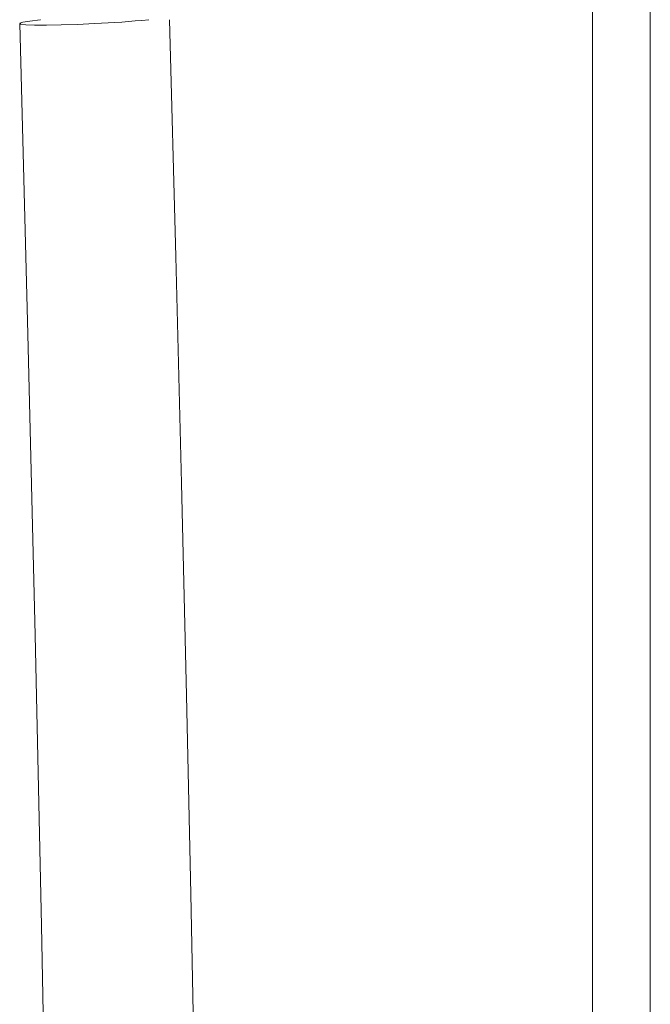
# Model space of a CAD drawing. Header units: millimetres. Extents: x 303.4 to 303.76, y 269.15 to 270.6.
# Tile 4 of 5: x 303.4511 to 303.5058, y 269.9388 to 270.0242. Entities that reach past the tile are written whole.
import ezdxf

# ---------------------------------------------------------------- set-up
doc = ezdxf.new("R2010")
doc.units = ezdxf.units.MM
doc.layers.add('SANINDUSA', color=3, linetype='Continuous')

msp = doc.modelspace()

# ---------------------------------------------------------------- linework, layer by layer
at = {"layer": 'SANINDUSA', "lineweight": 15}
for p, q in [((303.500772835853, 270.5661390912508), (303.500772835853, 269.1764336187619)), ((303.505772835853, 270.5661390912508), (303.505772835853, 269.1764336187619))]:
    msp.add_line(p, q, dxfattribs=at)
at = {"layer": 'SANINDUSA', "lineweight": 15, "flags": 128}
for points in [[(303.4529454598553, 270.0242259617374), (303.452905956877, 270.0242217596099), (303.4520058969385, 270.024111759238), (303.4514089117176, 270.0240078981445), (303.4511471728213, 270.0239158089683), (303.4512348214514, 270.023840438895), (303.4516671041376, 270.0237858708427), (303.4524207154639, 270.0237549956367), (303.453455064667, 270.0237495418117), (303.4547143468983, 270.0237697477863), (303.4561306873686, 270.0238145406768), (303.4576277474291, 270.0238815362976)], [(303.4657303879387, 269.7712395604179), (303.4665892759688, 269.8023676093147), (303.4669976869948, 269.8328364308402), (303.467043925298, 269.8406990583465), (303.4670683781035, 269.8485086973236), (303.4670726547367, 269.8562632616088), (303.4670582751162, 269.8639608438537), (303.4670264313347, 269.8716469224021), (303.4669732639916, 269.879983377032), (303.4668738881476, 269.891134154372), (303.4667284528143, 269.9035450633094), (303.4665300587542, 269.917224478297), (303.4662730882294, 269.9321792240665), (303.4659538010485, 269.9484138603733), (303.4655783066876, 269.965605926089), (303.4651431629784, 269.9840319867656), (303.464653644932, 270.003685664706), (303.4641276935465, 270.0242259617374)], [(303.4511362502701, 270.0238965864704), (303.4518287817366, 269.996944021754), (303.4524673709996, 269.9708497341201), (303.4530245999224, 269.9456502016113), (303.4534787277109, 269.9213743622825), (303.4538131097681, 269.8980443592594), (303.4540158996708, 269.8756761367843), (303.4540758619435, 269.8505617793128), (303.4539375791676, 269.8268038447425), (303.4536038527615, 269.8043972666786), (303.4530829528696, 269.7833294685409)]]:
    msp.add_lwpolyline(points, dxfattribs=at)
at = {"layer": 'SANINDUSA', "lineweight": 15}
msp.add_arc((303.4534937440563, 270.112080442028), 0.08829573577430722, 272.6835675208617, 275.7305176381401, dxfattribs=at)

doc.saveas('drawing.dxf')
